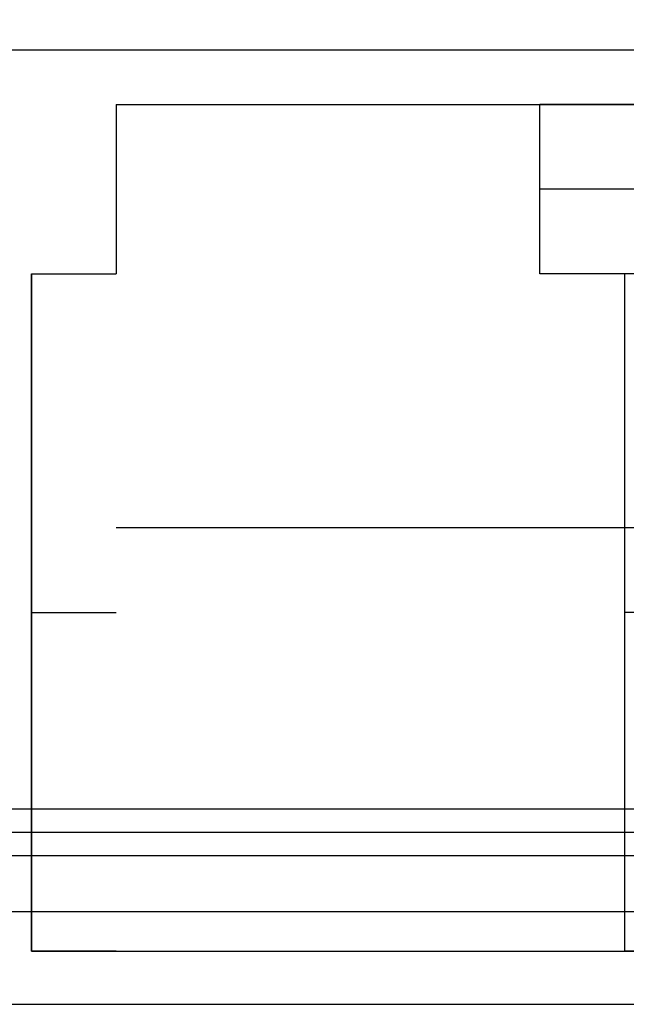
# Model space of a CAD drawing. Header units: millimetres. Extents: x -443 to 78, y -75 to 91.
# Tile 26 of 40: x -71.56 to -64.4, y 63.37 to 75. Entities that reach past the tile are written whole.
import ezdxf

# ---------------------------------------------------------------- set-up
doc = ezdxf.new("R2010")
doc.units = ezdxf.units.MM
doc.header["$MEASUREMENT"] = 0
doc.layers.add('Predefinito', color=5, linetype='Continuous')

msp = doc.modelspace()

# ---------------------------------------------------------------- linework, layer by layer
at = {"layer": 'Predefinito', "extrusion": (0, 1, 0)}
for points in [[(64.222, 0), (64.47, 0.003), (64.721, 0.011), (64.974, 0.025), (65.228, 0.045), (65.484, 0.071), (65.741, 0.104), (66, 0.142), (66.26, 0.187), (66.52, 0.238), (66.781, 0.296), (67.042, 0.361), (67.303, 0.432), (67.565, 0.511), (67.825, 0.596), (68.085, 0.688), (68.344, 0.786), (68.602, 0.892), (68.859, 1.005), (69.113, 1.125), (69.366, 1.251), (69.616, 1.385), (69.864, 1.525), (70.109, 1.672), (70.35, 1.826), (70.589, 1.986), (70.824, 2.153), (71.054, 2.326), (71.281, 2.505), (71.503, 2.69), (71.721, 2.881), (71.934, 3.078), (72.141, 3.28), (72.344, 3.488), (72.54, 3.701), (72.732, 3.918), (72.917, 4.141), (73.096, 4.367), (73.269, 4.598), (73.436, 4.833), (73.596, 5.071), (73.75, 5.313), (73.897, 5.558), (74.037, 5.806), (74.17, 6.056), (74.297, 6.308), (74.417, 6.563), (74.529, 6.819), (74.635, 7.077), (74.734, 7.336), (74.826, 7.596), (74.911, 7.857), (74.989, 8.118), (75.061, 8.38), (75.125, 8.641), (75.183, 8.902), (75.235, 9.162), (75.28, 9.422), (75.318, 9.68), (75.35, 9.938), (75.376, 10.194), (75.396, 10.448), (75.411, 10.701), (75.419, 10.951), (75.422, 11.2)], [(74.222, 11.2), (74.219, 10.978), (74.212, 10.754), (74.199, 10.529), (74.181, 10.301), (74.158, 10.073), (74.129, 9.843), (74.095, 9.612), (74.055, 9.38), (74.009, 9.148), (73.957, 8.915), (73.899, 8.682), (73.836, 8.448), (73.766, 8.215), (73.69, 7.983), (73.608, 7.75), (73.52, 7.519), (73.425, 7.289), (73.324, 7.06), (73.218, 6.833), (73.105, 6.607), (72.985, 6.384), (72.86, 6.162), (72.729, 5.944), (72.592, 5.728), (72.449, 5.515), (72.3, 5.305), (72.145, 5.099), (71.985, 4.897), (71.82, 4.699), (71.649, 4.504), (71.473, 4.314), (71.293, 4.129), (71.107, 3.948), (70.917, 3.773), (70.723, 3.602), (70.525, 3.436), (70.322, 3.276), (70.116, 3.122), (69.907, 2.973), (69.694, 2.83), (69.478, 2.693), (69.259, 2.562), (69.038, 2.436), (68.815, 2.317), (68.589, 2.204), (68.362, 2.097), (68.133, 1.997), (67.903, 1.902), (67.671, 1.814), (67.439, 1.732), (67.206, 1.656), (66.973, 1.586), (66.74, 1.522), (66.507, 1.465), (66.274, 1.413), (66.041, 1.367), (65.81, 1.327), (65.579, 1.292), (65.349, 1.264), (65.12, 1.24), (64.893, 1.223), (64.667, 1.21), (64.444, 1.202), (64.222, 1.2)], [(65.422, 5), (65.533, 5.001), (65.645, 5.005), (65.757, 5.011), (65.871, 5.02), (65.985, 5.032), (66.1, 5.046), (66.216, 5.063), (66.331, 5.083), (66.448, 5.106), (66.564, 5.132), (66.681, 5.161), (66.797, 5.193), (66.914, 5.228), (67.03, 5.266), (67.146, 5.307), (67.262, 5.351), (67.377, 5.398), (67.492, 5.449), (67.605, 5.502), (67.718, 5.559), (67.83, 5.618), (67.94, 5.681), (68.05, 5.746), (68.158, 5.815), (68.264, 5.887), (68.369, 5.961), (68.472, 6.038), (68.573, 6.118), (68.672, 6.201), (68.77, 6.286), (68.865, 6.374), (68.957, 6.464), (69.048, 6.557), (69.135, 6.652), (69.221, 6.749), (69.303, 6.849), (69.383, 6.95), (69.461, 7.053), (69.535, 7.158), (69.607, 7.264), (69.675, 7.372), (69.741, 7.481), (69.804, 7.592), (69.863, 7.704), (69.92, 7.816), (69.973, 7.93), (70.023, 8.044), (70.071, 8.16), (70.115, 8.275), (70.156, 8.391), (70.194, 8.508), (70.229, 8.624), (70.261, 8.741), (70.289, 8.857), (70.315, 8.974), (70.338, 9.09), (70.358, 9.206), (70.375, 9.322), (70.39, 9.436), (70.401, 9.551), (70.41, 9.664), (70.417, 9.777), (70.42, 9.889), (70.422, 10)], [(65.422, 5), (65.533, 5.001), (65.645, 5.005), (65.757, 5.011), (65.871, 5.02), (65.985, 5.032), (66.1, 5.046), (66.216, 5.063), (66.331, 5.083), (66.448, 5.106), (66.564, 5.132), (66.681, 5.161), (66.797, 5.193), (66.914, 5.228), (67.03, 5.266), (67.146, 5.307), (67.262, 5.351), (67.377, 5.398), (67.492, 5.449), (67.605, 5.502), (67.718, 5.559), (67.83, 5.618), (67.94, 5.681), (68.05, 5.746), (68.158, 5.815), (68.264, 5.887), (68.369, 5.961), (68.472, 6.038), (68.573, 6.118), (68.672, 6.201), (68.77, 6.286), (68.865, 6.374), (68.957, 6.464), (69.048, 6.557), (69.135, 6.652), (69.221, 6.749), (69.303, 6.849), (69.383, 6.95), (69.461, 7.053), (69.535, 7.158), (69.607, 7.264), (69.675, 7.372), (69.741, 7.481), (69.804, 7.592), (69.863, 7.704), (69.92, 7.816), (69.973, 7.93), (70.023, 8.044), (70.071, 8.16), (70.115, 8.275), (70.156, 8.391), (70.194, 8.508), (70.229, 8.624), (70.261, 8.741), (70.289, 8.857), (70.315, 8.974), (70.338, 9.09), (70.358, 9.206), (70.375, 9.322), (70.39, 9.436), (70.401, 9.551), (70.41, 9.664), (70.417, 9.777), (70.42, 9.889), (70.422, 10)], [(70.422, 10), (70.42, 9.889), (70.417, 9.777), (70.41, 9.664), (70.401, 9.551), (70.39, 9.436), (70.375, 9.322), (70.358, 9.206), (70.338, 9.09), (70.315, 8.974), (70.289, 8.857), (70.261, 8.741), (70.229, 8.624), (70.194, 8.508), (70.156, 8.391), (70.115, 8.275), (70.071, 8.16), (70.023, 8.044), (69.973, 7.93), (69.92, 7.816), (69.863, 7.704), (69.804, 7.592), (69.741, 7.481), (69.675, 7.372), (69.607, 7.264), (69.535, 7.158), (69.461, 7.053), (69.383, 6.95), (69.303, 6.849), (69.221, 6.749), (69.135, 6.652), (69.048, 6.557), (68.957, 6.464), (68.865, 6.374), (68.77, 6.286), (68.672, 6.201), (68.573, 6.118), (68.472, 6.038), (68.369, 5.961), (68.264, 5.887), (68.158, 5.815), (68.05, 5.746), (67.94, 5.681), (67.83, 5.618), (67.718, 5.559), (67.605, 5.502), (67.492, 5.449), (67.377, 5.398), (67.262, 5.351), (67.146, 5.307), (67.03, 5.266), (66.914, 5.228), (66.797, 5.193), (66.681, 5.161), (66.564, 5.132), (66.448, 5.106), (66.331, 5.083), (66.216, 5.063), (66.1, 5.046), (65.985, 5.032), (65.871, 5.02), (65.757, 5.011), (65.645, 5.005), (65.533, 5.001), (65.422, 5)], [(70.422, 10), (70.42, 9.889), (70.417, 9.777), (70.41, 9.664), (70.401, 9.551), (70.39, 9.436), (70.375, 9.322), (70.358, 9.206), (70.338, 9.09), (70.315, 8.974), (70.289, 8.857), (70.261, 8.741), (70.229, 8.624), (70.194, 8.508), (70.156, 8.391), (70.115, 8.275), (70.071, 8.16), (70.023, 8.044), (69.973, 7.93), (69.92, 7.816), (69.863, 7.704), (69.804, 7.592), (69.741, 7.481), (69.675, 7.372), (69.607, 7.264), (69.535, 7.158), (69.461, 7.053), (69.383, 6.95), (69.303, 6.849), (69.221, 6.749), (69.135, 6.652), (69.048, 6.557), (68.957, 6.464), (68.865, 6.374), (68.77, 6.286), (68.672, 6.201), (68.573, 6.118), (68.472, 6.038), (68.369, 5.961), (68.264, 5.887), (68.158, 5.815), (68.05, 5.746), (67.94, 5.681), (67.83, 5.618), (67.718, 5.559), (67.605, 5.502), (67.492, 5.449), (67.377, 5.398), (67.262, 5.351), (67.146, 5.307), (67.03, 5.266), (66.914, 5.228), (66.797, 5.193), (66.681, 5.161), (66.564, 5.132), (66.448, 5.106), (66.331, 5.083), (66.216, 5.063), (66.1, 5.046), (65.985, 5.032), (65.871, 5.02), (65.757, 5.011), (65.645, 5.005), (65.533, 5.001), (65.422, 5)], [(64.422, 3), (64.577, 3.002), (64.734, 3.007), (64.892, 3.016), (65.051, 3.028), (65.211, 3.045), (65.372, 3.065), (65.533, 3.089), (65.695, 3.117), (65.858, 3.149), (66.021, 3.185), (66.184, 3.226), (66.348, 3.27), (66.511, 3.319), (66.674, 3.372), (66.836, 3.43), (66.998, 3.491), (67.159, 3.558), (67.32, 3.628), (67.479, 3.703), (67.637, 3.782), (67.793, 3.865), (67.948, 3.953), (68.101, 4.045), (68.252, 4.141), (68.401, 4.241), (68.548, 4.345), (68.692, 4.454), (68.834, 4.566), (68.973, 4.681), (69.109, 4.801), (69.242, 4.924), (69.371, 5.05), (69.498, 5.18), (69.621, 5.313), (69.74, 5.449), (69.856, 5.588), (69.968, 5.73), (70.076, 5.874), (70.18, 6.021), (70.281, 6.17), (70.377, 6.321), (70.469, 6.474), (70.556, 6.629), (70.64, 6.785), (70.719, 6.943), (70.794, 7.102), (70.864, 7.262), (70.93, 7.423), (70.992, 7.585), (71.049, 7.748), (71.103, 7.911), (71.151, 8.074), (71.196, 8.237), (71.236, 8.4), (71.273, 8.564), (71.305, 8.726), (71.333, 8.889), (71.357, 9.05), (71.377, 9.211), (71.393, 9.371), (71.406, 9.53), (71.415, 9.688), (71.42, 9.845), (71.422, 10)], [(64.422, 3), (64.577, 3.002), (64.734, 3.007), (64.892, 3.016), (65.051, 3.028), (65.211, 3.045), (65.372, 3.065), (65.533, 3.089), (65.695, 3.117), (65.858, 3.149), (66.021, 3.185), (66.184, 3.226), (66.348, 3.27), (66.511, 3.319), (66.674, 3.372), (66.836, 3.43), (66.998, 3.491), (67.159, 3.558), (67.32, 3.628), (67.479, 3.703), (67.637, 3.782), (67.793, 3.865), (67.948, 3.953), (68.101, 4.045), (68.252, 4.141), (68.401, 4.241), (68.548, 4.345), (68.692, 4.454), (68.834, 4.566), (68.973, 4.681), (69.109, 4.801), (69.242, 4.924), (69.371, 5.05), (69.498, 5.18), (69.621, 5.313), (69.74, 5.449), (69.856, 5.588), (69.968, 5.73), (70.076, 5.874), (70.18, 6.021), (70.281, 6.17), (70.377, 6.321), (70.469, 6.474), (70.556, 6.629), (70.64, 6.785), (70.719, 6.943), (70.794, 7.102), (70.864, 7.262), (70.93, 7.423), (70.992, 7.585), (71.049, 7.748), (71.103, 7.911), (71.151, 8.074), (71.196, 8.237), (71.236, 8.4), (71.273, 8.564), (71.305, 8.726), (71.333, 8.889), (71.357, 9.05), (71.377, 9.211), (71.393, 9.371), (71.406, 9.53), (71.415, 9.688), (71.42, 9.845), (71.422, 10)], [(70.422, 10), (70.42, 9.889), (70.417, 9.777), (70.41, 9.664), (70.401, 9.551), (70.39, 9.436), (70.375, 9.322), (70.358, 9.206), (70.338, 9.09), (70.315, 8.974), (70.289, 8.857), (70.261, 8.741), (70.229, 8.624), (70.194, 8.508), (70.156, 8.391), (70.115, 8.275), (70.071, 8.16), (70.023, 8.044), (69.973, 7.93), (69.92, 7.816), (69.863, 7.704), (69.804, 7.592), (69.741, 7.481), (69.675, 7.372), (69.607, 7.264), (69.535, 7.158), (69.461, 7.053), (69.383, 6.95), (69.303, 6.849), (69.221, 6.749), (69.135, 6.652), (69.048, 6.557), (68.957, 6.464), (68.865, 6.374), (68.77, 6.286), (68.672, 6.201), (68.573, 6.118), (68.472, 6.038), (68.369, 5.961), (68.264, 5.887), (68.158, 5.815), (68.05, 5.746), (67.94, 5.681), (67.83, 5.618), (67.718, 5.559), (67.605, 5.502), (67.492, 5.449), (67.377, 5.398), (67.262, 5.351), (67.146, 5.307), (67.03, 5.266), (66.914, 5.228), (66.797, 5.193), (66.681, 5.161), (66.564, 5.132), (66.448, 5.106), (66.331, 5.083), (66.216, 5.063), (66.1, 5.046), (65.985, 5.032), (65.871, 5.02), (65.757, 5.011), (65.645, 5.005), (65.533, 5.001), (65.422, 5)], [(70.422, 10), (70.42, 9.889), (70.417, 9.777), (70.41, 9.664), (70.401, 9.551), (70.39, 9.436), (70.375, 9.322), (70.358, 9.206), (70.338, 9.09), (70.315, 8.974), (70.289, 8.857), (70.261, 8.741), (70.229, 8.624), (70.194, 8.508), (70.156, 8.391), (70.115, 8.275), (70.071, 8.16), (70.023, 8.044), (69.973, 7.93), (69.92, 7.816), (69.863, 7.704), (69.804, 7.592), (69.741, 7.481), (69.675, 7.372), (69.607, 7.264), (69.535, 7.158), (69.461, 7.053), (69.383, 6.95), (69.303, 6.849), (69.221, 6.749), (69.135, 6.652), (69.048, 6.557), (68.957, 6.464), (68.865, 6.374), (68.77, 6.286), (68.672, 6.201), (68.573, 6.118), (68.472, 6.038), (68.369, 5.961), (68.264, 5.887), (68.158, 5.815), (68.05, 5.746), (67.94, 5.681), (67.83, 5.618), (67.718, 5.559), (67.605, 5.502), (67.492, 5.449), (67.377, 5.398), (67.262, 5.351), (67.146, 5.307), (67.03, 5.266), (66.914, 5.228), (66.797, 5.193), (66.681, 5.161), (66.564, 5.132), (66.448, 5.106), (66.331, 5.083), (66.216, 5.063), (66.1, 5.046), (65.985, 5.032), (65.871, 5.02), (65.757, 5.011), (65.645, 5.005), (65.533, 5.001), (65.422, 5)], [(64.422, 3), (64.577, 3.002), (64.734, 3.007), (64.892, 3.016), (65.051, 3.028), (65.211, 3.045), (65.372, 3.065), (65.533, 3.089), (65.695, 3.117), (65.858, 3.149), (66.021, 3.185), (66.184, 3.226), (66.348, 3.27), (66.511, 3.319), (66.674, 3.372), (66.836, 3.43), (66.998, 3.491), (67.159, 3.558), (67.32, 3.628), (67.479, 3.703), (67.637, 3.782), (67.793, 3.865), (67.948, 3.953), (68.101, 4.045), (68.252, 4.141), (68.401, 4.241), (68.548, 4.345), (68.692, 4.454), (68.834, 4.566), (68.973, 4.681), (69.109, 4.801), (69.242, 4.924), (69.371, 5.05), (69.498, 5.18), (69.621, 5.313), (69.74, 5.449), (69.856, 5.588), (69.968, 5.73), (70.076, 5.874), (70.18, 6.021), (70.281, 6.17), (70.377, 6.321), (70.469, 6.474), (70.556, 6.629), (70.64, 6.785), (70.719, 6.943), (70.794, 7.102), (70.864, 7.262), (70.93, 7.423), (70.992, 7.585), (71.049, 7.748), (71.103, 7.911), (71.151, 8.074), (71.196, 8.237), (71.236, 8.4), (71.273, 8.564), (71.305, 8.726), (71.333, 8.889), (71.357, 9.05), (71.377, 9.211), (71.393, 9.371), (71.406, 9.53), (71.415, 9.688), (71.42, 9.845), (71.422, 10)], [(64.422, 3), (64.577, 3.002), (64.734, 3.007), (64.892, 3.016), (65.051, 3.028), (65.211, 3.045), (65.372, 3.065), (65.533, 3.089), (65.695, 3.117), (65.858, 3.149), (66.021, 3.185), (66.184, 3.226), (66.348, 3.27), (66.511, 3.319), (66.674, 3.372), (66.836, 3.43), (66.998, 3.491), (67.159, 3.558), (67.32, 3.628), (67.479, 3.703), (67.637, 3.782), (67.793, 3.865), (67.948, 3.953), (68.101, 4.045), (68.252, 4.141), (68.401, 4.241), (68.548, 4.345), (68.692, 4.454), (68.834, 4.566), (68.973, 4.681), (69.109, 4.801), (69.242, 4.924), (69.371, 5.05), (69.498, 5.18), (69.621, 5.313), (69.74, 5.449), (69.856, 5.588), (69.968, 5.73), (70.076, 5.874), (70.18, 6.021), (70.281, 6.17), (70.377, 6.321), (70.469, 6.474), (70.556, 6.629), (70.64, 6.785), (70.719, 6.943), (70.794, 7.102), (70.864, 7.262), (70.93, 7.423), (70.992, 7.585), (71.049, 7.748), (71.103, 7.911), (71.151, 8.074), (71.196, 8.237), (71.236, 8.4), (71.273, 8.564), (71.305, 8.726), (71.333, 8.889), (71.357, 9.05), (71.377, 9.211), (71.393, 9.371), (71.406, 9.53), (71.415, 9.688), (71.42, 9.845), (71.422, 10)], [(64.422, 3), (64.577, 3.002), (64.734, 3.007), (64.892, 3.016), (65.051, 3.028), (65.211, 3.045), (65.372, 3.065), (65.533, 3.089), (65.695, 3.117), (65.858, 3.149), (66.021, 3.185), (66.184, 3.226), (66.348, 3.27), (66.511, 3.319), (66.674, 3.372), (66.836, 3.43), (66.998, 3.491), (67.159, 3.558), (67.32, 3.628), (67.479, 3.703), (67.637, 3.782), (67.793, 3.865), (67.948, 3.953), (68.101, 4.045), (68.252, 4.141), (68.401, 4.241), (68.548, 4.345), (68.692, 4.454), (68.834, 4.566), (68.973, 4.681), (69.109, 4.801), (69.242, 4.924), (69.371, 5.05), (69.498, 5.18), (69.621, 5.313), (69.74, 5.449), (69.856, 5.588), (69.968, 5.73), (70.076, 5.874), (70.18, 6.021), (70.281, 6.17), (70.377, 6.321), (70.469, 6.474), (70.556, 6.629), (70.64, 6.785), (70.719, 6.943), (70.794, 7.102), (70.864, 7.262), (70.93, 7.423), (70.992, 7.585), (71.049, 7.748), (71.103, 7.911), (71.151, 8.074), (71.196, 8.237), (71.236, 8.4), (71.273, 8.564), (71.305, 8.726), (71.333, 8.889), (71.357, 9.05), (71.377, 9.211), (71.393, 9.371), (71.406, 9.53), (71.415, 9.688), (71.42, 9.845), (71.422, 10)], [(64.422, 3), (64.577, 3.002), (64.734, 3.007), (64.892, 3.016), (65.051, 3.028), (65.211, 3.045), (65.372, 3.065), (65.533, 3.089), (65.695, 3.117), (65.858, 3.149), (66.021, 3.185), (66.184, 3.226), (66.348, 3.27), (66.511, 3.319), (66.674, 3.372), (66.836, 3.43), (66.998, 3.491), (67.159, 3.558), (67.32, 3.628), (67.479, 3.703), (67.637, 3.782), (67.793, 3.865), (67.948, 3.953), (68.101, 4.045), (68.252, 4.141), (68.401, 4.241), (68.548, 4.345), (68.692, 4.454), (68.834, 4.566), (68.973, 4.681), (69.109, 4.801), (69.242, 4.924), (69.371, 5.05), (69.498, 5.18), (69.621, 5.313), (69.74, 5.449), (69.856, 5.588), (69.968, 5.73), (70.076, 5.874), (70.18, 6.021), (70.281, 6.17), (70.377, 6.321), (70.469, 6.474), (70.556, 6.629), (70.64, 6.785), (70.719, 6.943), (70.794, 7.102), (70.864, 7.262), (70.93, 7.423), (70.992, 7.585), (71.049, 7.748), (71.103, 7.911), (71.151, 8.074), (71.196, 8.237), (71.236, 8.4), (71.273, 8.564), (71.305, 8.726), (71.333, 8.889), (71.357, 9.05), (71.377, 9.211), (71.393, 9.371), (71.406, 9.53), (71.415, 9.688), (71.42, 9.845), (71.422, 10)]]:
    msp.add_lwpolyline(points, dxfattribs=at)
at = {"layer": 'Predefinito'}
for points in [[(74.578, 74.64), (-75.422, 74.64)], [(-70.422, 74), (69.578, 74)], [(-70.422, 74), (-70.422, 72)], [(-70.422, 74), (69.578, 74)], [(-70.422, 74), (-70.422, 72)], [(-70.422, 74), (69.578, 74)], [(-70.422, 74), (-70.422, 72)], [(-70.422, 74), (69.578, 74)], [(-70.422, 74), (-70.422, 72)], [(64.578, 74), (-65.422, 74)], [(-65.422, 72), (-65.422, 74)], [(64.578, 74), (-65.422, 74)], [(-65.422, 72), (-65.422, 74)], [(64.578, 73), (-65.422, 73)], [(64.578, 73), (-65.422, 73)], [(-71.422, 72), (-70.422, 72)], [(-71.422, 64), (-71.422, 72)], [(-71.422, 72), (-70.422, 72)], [(-71.422, 72), (-71.422, 64)], [(-71.422, 72), (-70.422, 72)], [(-71.422, 64), (-71.422, 72)], [(-71.422, 72), (-70.422, 72)], [(-71.422, 72), (-71.422, 64)], [(64.578, 72), (-65.422, 72)], [(64.578, 72), (-65.422, 72)], [(63.578, 72), (-64.422, 72)], [(-64.422, 72), (-64.422, 64)], [(63.578, 72), (-64.422, 72)], [(-64.422, 72), (-64.422, 64)], [(69.578, 69), (-70.422, 69)], [(69.578, 69), (-70.422, 69)], [(-71.422, 68), (-70.422, 68)], [(-71.422, 68), (-70.422, 68)], [(63.578, 68), (-64.422, 68)], [(63.578, 68), (-64.422, 68)], [(74.578, 65.678), (-75.422, 65.678)], [(-75.422, 65.405), (74.578, 65.405)], [(-75.422, 65.131), (74.578, 65.131)], [(-75.422, 64.467), (74.578, 64.467)], [(-70.422, 64), (-71.422, 64)], [(-71.422, 64), (70.578, 64)], [(-70.422, 64), (-71.422, 64)], [(-71.422, 64), (70.578, 64)], [(-70.422, 64), (69.578, 64)], [(-70.422, 64), (69.578, 64)], [(63.578, 64), (-64.422, 64)], [(63.578, 64), (-64.422, 64)], [(-75.422, 63.372), (74.578, 63.372)]]:
    msp.add_lwpolyline(points, dxfattribs=at)
at = {"layer": 'Predefinito', "extrusion": (1, 0, 0)}
for points in [[(74, 10), (74, 34)], [(74, 34), (73.999, 34.111), (73.995, 34.223), (73.989, 34.336), (73.98, 34.449), (73.968, 34.564), (73.954, 34.678), (73.937, 34.794), (73.917, 34.91), (73.894, 35.026), (73.868, 35.143), (73.839, 35.259), (73.807, 35.376), (73.772, 35.492), (73.734, 35.609), (73.693, 35.725), (73.649, 35.84), (73.602, 35.956), (73.551, 36.07), (73.498, 36.184), (73.441, 36.296), (73.382, 36.408), (73.319, 36.519), (73.254, 36.628), (73.185, 36.736), (73.113, 36.842), (73.039, 36.947), (72.962, 37.05), (72.882, 37.151), (72.799, 37.251), (72.714, 37.348), (72.626, 37.443), (72.536, 37.536), (72.443, 37.626), (72.348, 37.714), (72.251, 37.799), (72.151, 37.882), (72.05, 37.962), (71.947, 38.039), (71.842, 38.113), (71.736, 38.185), (71.628, 38.254), (71.519, 38.319), (71.408, 38.382), (71.296, 38.441), (71.184, 38.498), (71.07, 38.551), (70.956, 38.602), (70.84, 38.649), (70.725, 38.693), (70.609, 38.734), (70.492, 38.772), (70.376, 38.807), (70.259, 38.839), (70.143, 38.868), (70.026, 38.894), (69.91, 38.917), (69.794, 38.937), (69.678, 38.954), (69.564, 38.968), (69.449, 38.98), (69.336, 38.989), (69.223, 38.995), (69.111, 38.999), (69, 39), (68.889, 38.999), (68.777, 38.995), (68.664, 38.989), (68.551, 38.98), (68.436, 38.968), (68.322, 38.954), (68.206, 38.937), (68.09, 38.917), (67.974, 38.894), (67.857, 38.868), (67.741, 38.839), (67.624, 38.807), (67.508, 38.772), (67.391, 38.734), (67.275, 38.693), (67.16, 38.649), (67.044, 38.602), (66.93, 38.551), (66.816, 38.498), (66.704, 38.441), (66.592, 38.382), (66.481, 38.319), (66.372, 38.254), (66.264, 38.185), (66.158, 38.113), (66.053, 38.039), (65.95, 37.962), (65.849, 37.882), (65.749, 37.799), (65.652, 37.714), (65.557, 37.626), (65.464, 37.536), (65.374, 37.443), (65.286, 37.348), (65.201, 37.251), (65.118, 37.151), (65.038, 37.05), (64.961, 36.947), (64.887, 36.842), (64.815, 36.736), (64.746, 36.628), (64.681, 36.519), (64.618, 36.408), (64.559, 36.296), (64.502, 36.184), (64.449, 36.07), (64.398, 35.956), (64.351, 35.84), (64.307, 35.725), (64.266, 35.609), (64.228, 35.492), (64.193, 35.376), (64.161, 35.259), (64.132, 35.143), (64.106, 35.026), (64.083, 34.91), (64.063, 34.794), (64.046, 34.678), (64.032, 34.564), (64.02, 34.449), (64.011, 34.336), (64.005, 34.223), (64.001, 34.111), (64, 34)], [(74, 10), (74, 34)], [(74, 34), (73.999, 34.111), (73.995, 34.223), (73.989, 34.336), (73.98, 34.449), (73.968, 34.564), (73.954, 34.678), (73.937, 34.794), (73.917, 34.91), (73.894, 35.026), (73.868, 35.143), (73.839, 35.259), (73.807, 35.376), (73.772, 35.492), (73.734, 35.609), (73.693, 35.725), (73.649, 35.84), (73.602, 35.956), (73.551, 36.07), (73.498, 36.184), (73.441, 36.296), (73.382, 36.408), (73.319, 36.519), (73.254, 36.628), (73.185, 36.736), (73.113, 36.842), (73.039, 36.947), (72.962, 37.05), (72.882, 37.151), (72.799, 37.251), (72.714, 37.348), (72.626, 37.443), (72.536, 37.536), (72.443, 37.626), (72.348, 37.714), (72.251, 37.799), (72.151, 37.882), (72.05, 37.962), (71.947, 38.039), (71.842, 38.113), (71.736, 38.185), (71.628, 38.254), (71.519, 38.319), (71.408, 38.382), (71.296, 38.441), (71.184, 38.498), (71.07, 38.551), (70.956, 38.602), (70.84, 38.649), (70.725, 38.693), (70.609, 38.734), (70.492, 38.772), (70.376, 38.807), (70.259, 38.839), (70.143, 38.868), (70.026, 38.894), (69.91, 38.917), (69.794, 38.937), (69.678, 38.954), (69.564, 38.968), (69.449, 38.98), (69.336, 38.989), (69.223, 38.995), (69.111, 38.999), (69, 39), (68.889, 38.999), (68.777, 38.995), (68.664, 38.989), (68.551, 38.98), (68.436, 38.968), (68.322, 38.954), (68.206, 38.937), (68.09, 38.917), (67.974, 38.894), (67.857, 38.868), (67.741, 38.839), (67.624, 38.807), (67.508, 38.772), (67.391, 38.734), (67.275, 38.693), (67.16, 38.649), (67.044, 38.602), (66.93, 38.551), (66.816, 38.498), (66.704, 38.441), (66.592, 38.382), (66.481, 38.319), (66.372, 38.254), (66.264, 38.185), (66.158, 38.113), (66.053, 38.039), (65.95, 37.962), (65.849, 37.882), (65.749, 37.799), (65.652, 37.714), (65.557, 37.626), (65.464, 37.536), (65.374, 37.443), (65.286, 37.348), (65.201, 37.251), (65.118, 37.151), (65.038, 37.05), (64.961, 36.947), (64.887, 36.842), (64.815, 36.736), (64.746, 36.628), (64.681, 36.519), (64.618, 36.408), (64.559, 36.296), (64.502, 36.184), (64.449, 36.07), (64.398, 35.956), (64.351, 35.84), (64.307, 35.725), (64.266, 35.609), (64.228, 35.492), (64.193, 35.376), (64.161, 35.259), (64.132, 35.143), (64.106, 35.026), (64.083, 34.91), (64.063, 34.794), (64.046, 34.678), (64.032, 34.564), (64.02, 34.449), (64.011, 34.336), (64.005, 34.223), (64.001, 34.111), (64, 34)], [(72, 10), (72, 34)], [(64, 34), (64.001, 34.089), (64.004, 34.178), (64.009, 34.269), (64.016, 34.359), (64.025, 34.451), (64.037, 34.543), (64.051, 34.635), (64.067, 34.728), (64.085, 34.821), (64.106, 34.914), (64.129, 35.007), (64.154, 35.101), (64.182, 35.194), (64.213, 35.287), (64.246, 35.38), (64.281, 35.472), (64.319, 35.564), (64.359, 35.656), (64.402, 35.747), (64.447, 35.837), (64.495, 35.927), (64.545, 36.015), (64.597, 36.102), (64.652, 36.189), (64.709, 36.274), (64.769, 36.358), (64.831, 36.44), (64.895, 36.521), (64.961, 36.601), (65.029, 36.678), (65.099, 36.754), (65.172, 36.828), (65.246, 36.901), (65.322, 36.971), (65.399, 37.039), (65.479, 37.105), (65.56, 37.169), (65.642, 37.231), (65.726, 37.291), (65.811, 37.348), (65.898, 37.403), (65.985, 37.455), (66.073, 37.505), (66.163, 37.553), (66.253, 37.598), (66.344, 37.641), (66.436, 37.681), (66.528, 37.719), (66.62, 37.754), (66.713, 37.787), (66.806, 37.818), (66.899, 37.846), (66.993, 37.871), (67.086, 37.894), (67.179, 37.915), (67.272, 37.933), (67.365, 37.949), (67.457, 37.963), (67.549, 37.975), (67.641, 37.984), (67.731, 37.991), (67.822, 37.996), (67.911, 37.999), (68, 38), (68.089, 37.999), (68.178, 37.996), (68.269, 37.991), (68.359, 37.984), (68.451, 37.975), (68.543, 37.963), (68.635, 37.949), (68.728, 37.933), (68.821, 37.915), (68.914, 37.894), (69.007, 37.871), (69.101, 37.846), (69.194, 37.818), (69.287, 37.787), (69.38, 37.754), (69.472, 37.719), (69.564, 37.681), (69.656, 37.641), (69.747, 37.598), (69.837, 37.553), (69.927, 37.505), (70.015, 37.455), (70.102, 37.403), (70.189, 37.348), (70.274, 37.291), (70.358, 37.231), (70.44, 37.169), (70.521, 37.105), (70.601, 37.039), (70.678, 36.971), (70.754, 36.901), (70.828, 36.828), (70.901, 36.754), (70.971, 36.678), (71.039, 36.601), (71.105, 36.521), (71.169, 36.44), (71.231, 36.358), (71.291, 36.274), (71.348, 36.189), (71.403, 36.102), (71.455, 36.015), (71.505, 35.927), (71.553, 35.837), (71.598, 35.747), (71.641, 35.656), (71.681, 35.564), (71.719, 35.472), (71.754, 35.38), (71.787, 35.287), (71.818, 35.194), (71.846, 35.101), (71.871, 35.007), (71.894, 34.914), (71.915, 34.821), (71.933, 34.728), (71.949, 34.635), (71.963, 34.543), (71.975, 34.451), (71.984, 34.359), (71.991, 34.269), (71.996, 34.178), (71.999, 34.089), (72, 34)], [(72, 10), (72, 34)], [(64, 34), (64.001, 34.089), (64.004, 34.178), (64.009, 34.269), (64.016, 34.359), (64.025, 34.451), (64.037, 34.543), (64.051, 34.635), (64.067, 34.728), (64.085, 34.821), (64.106, 34.914), (64.129, 35.007), (64.154, 35.101), (64.182, 35.194), (64.213, 35.287), (64.246, 35.38), (64.281, 35.472), (64.319, 35.564), (64.359, 35.656), (64.402, 35.747), (64.447, 35.837), (64.495, 35.927), (64.545, 36.015), (64.597, 36.102), (64.652, 36.189), (64.709, 36.274), (64.769, 36.358), (64.831, 36.44), (64.895, 36.521), (64.961, 36.601), (65.029, 36.678), (65.099, 36.754), (65.172, 36.828), (65.246, 36.901), (65.322, 36.971), (65.399, 37.039), (65.479, 37.105), (65.56, 37.169), (65.642, 37.231), (65.726, 37.291), (65.811, 37.348), (65.898, 37.403), (65.985, 37.455), (66.073, 37.505), (66.163, 37.553), (66.253, 37.598), (66.344, 37.641), (66.436, 37.681), (66.528, 37.719), (66.62, 37.754), (66.713, 37.787), (66.806, 37.818), (66.899, 37.846), (66.993, 37.871), (67.086, 37.894), (67.179, 37.915), (67.272, 37.933), (67.365, 37.949), (67.457, 37.963), (67.549, 37.975), (67.641, 37.984), (67.731, 37.991), (67.822, 37.996), (67.911, 37.999), (68, 38), (68.089, 37.999), (68.178, 37.996), (68.269, 37.991), (68.359, 37.984), (68.451, 37.975), (68.543, 37.963), (68.635, 37.949), (68.728, 37.933), (68.821, 37.915), (68.914, 37.894), (69.007, 37.871), (69.101, 37.846), (69.194, 37.818), (69.287, 37.787), (69.38, 37.754), (69.472, 37.719), (69.564, 37.681), (69.656, 37.641), (69.747, 37.598), (69.837, 37.553), (69.927, 37.505), (70.015, 37.455), (70.102, 37.403), (70.189, 37.348), (70.274, 37.291), (70.358, 37.231), (70.44, 37.169), (70.521, 37.105), (70.601, 37.039), (70.678, 36.971), (70.754, 36.901), (70.828, 36.828), (70.901, 36.754), (70.971, 36.678), (71.039, 36.601), (71.105, 36.521), (71.169, 36.44), (71.231, 36.358), (71.291, 36.274), (71.348, 36.189), (71.403, 36.102), (71.455, 36.015), (71.505, 35.927), (71.553, 35.837), (71.598, 35.747), (71.641, 35.656), (71.681, 35.564), (71.719, 35.472), (71.754, 35.38), (71.787, 35.287), (71.818, 35.194), (71.846, 35.101), (71.871, 35.007), (71.894, 34.914), (71.915, 34.821), (71.933, 34.728), (71.949, 34.635), (71.963, 34.543), (71.975, 34.451), (71.984, 34.359), (71.991, 34.269), (71.996, 34.178), (71.999, 34.089), (72, 34)], [(72, 34), (71.999, 34.089), (71.996, 34.178), (71.991, 34.269), (71.984, 34.359), (71.975, 34.451), (71.963, 34.543), (71.949, 34.635), (71.933, 34.728), (71.915, 34.821), (71.894, 34.914), (71.871, 35.007), (71.846, 35.101), (71.818, 35.194), (71.787, 35.287), (71.754, 35.38), (71.719, 35.472), (71.681, 35.564), (71.641, 35.656), (71.598, 35.747), (71.553, 35.837), (71.505, 35.927), (71.455, 36.015), (71.403, 36.102), (71.348, 36.189), (71.291, 36.274), (71.231, 36.358), (71.169, 36.44), (71.105, 36.521), (71.039, 36.601), (70.971, 36.678), (70.901, 36.754), (70.828, 36.828), (70.754, 36.901), (70.678, 36.971), (70.601, 37.039), (70.521, 37.105), (70.44, 37.169), (70.358, 37.231), (70.274, 37.291), (70.189, 37.348), (70.102, 37.403), (70.015, 37.455), (69.927, 37.505), (69.837, 37.553), (69.747, 37.598), (69.656, 37.641), (69.564, 37.681), (69.472, 37.719), (69.38, 37.754), (69.287, 37.787), (69.194, 37.818), (69.101, 37.846), (69.007, 37.871), (68.914, 37.894), (68.821, 37.915), (68.728, 37.933), (68.635, 37.949), (68.543, 37.963), (68.451, 37.975), (68.359, 37.984), (68.269, 37.991), (68.178, 37.996), (68.089, 37.999), (68, 38), (67.911, 37.999), (67.822, 37.996), (67.731, 37.991), (67.641, 37.984), (67.549, 37.975), (67.457, 37.963), (67.365, 37.949), (67.272, 37.933), (67.179, 37.915), (67.086, 37.894), (66.993, 37.871), (66.899, 37.846), (66.806, 37.818), (66.713, 37.787), (66.62, 37.754), (66.528, 37.719), (66.436, 37.681), (66.344, 37.641), (66.253, 37.598), (66.163, 37.553), (66.073, 37.505), (65.985, 37.455), (65.898, 37.403), (65.811, 37.348), (65.726, 37.291), (65.642, 37.231), (65.56, 37.169), (65.479, 37.105), (65.399, 37.039), (65.322, 36.971), (65.246, 36.901), (65.172, 36.828), (65.099, 36.754), (65.029, 36.678), (64.961, 36.601), (64.895, 36.521), (64.831, 36.44), (64.769, 36.358), (64.709, 36.274), (64.652, 36.189), (64.597, 36.102), (64.545, 36.015), (64.495, 35.927), (64.447, 35.837), (64.402, 35.747), (64.359, 35.656), (64.319, 35.564), (64.281, 35.472), (64.246, 35.38), (64.213, 35.287), (64.182, 35.194), (64.154, 35.101), (64.129, 35.007), (64.106, 34.914), (64.085, 34.821), (64.067, 34.728), (64.051, 34.635), (64.037, 34.543), (64.025, 34.451), (64.016, 34.359), (64.009, 34.269), (64.004, 34.178), (64.001, 34.089), (64, 34)], [(72, 34), (71.999, 34.089), (71.996, 34.178), (71.991, 34.269), (71.984, 34.359), (71.975, 34.451), (71.963, 34.543), (71.949, 34.635), (71.933, 34.728), (71.915, 34.821), (71.894, 34.914), (71.871, 35.007), (71.846, 35.101), (71.818, 35.194), (71.787, 35.287), (71.754, 35.38), (71.719, 35.472), (71.681, 35.564), (71.641, 35.656), (71.598, 35.747), (71.553, 35.837), (71.505, 35.927), (71.455, 36.015), (71.403, 36.102), (71.348, 36.189), (71.291, 36.274), (71.231, 36.358), (71.169, 36.44), (71.105, 36.521), (71.039, 36.601), (70.971, 36.678), (70.901, 36.754), (70.828, 36.828), (70.754, 36.901), (70.678, 36.971), (70.601, 37.039), (70.521, 37.105), (70.44, 37.169), (70.358, 37.231), (70.274, 37.291), (70.189, 37.348), (70.102, 37.403), (70.015, 37.455), (69.927, 37.505), (69.837, 37.553), (69.747, 37.598), (69.656, 37.641), (69.564, 37.681), (69.472, 37.719), (69.38, 37.754), (69.287, 37.787), (69.194, 37.818), (69.101, 37.846), (69.007, 37.871), (68.914, 37.894), (68.821, 37.915), (68.728, 37.933), (68.635, 37.949), (68.543, 37.963), (68.451, 37.975), (68.359, 37.984), (68.269, 37.991), (68.178, 37.996), (68.089, 37.999), (68, 38), (67.911, 37.999), (67.822, 37.996), (67.731, 37.991), (67.641, 37.984), (67.549, 37.975), (67.457, 37.963), (67.365, 37.949), (67.272, 37.933), (67.179, 37.915), (67.086, 37.894), (66.993, 37.871), (66.899, 37.846), (66.806, 37.818), (66.713, 37.787), (66.62, 37.754), (66.528, 37.719), (66.436, 37.681), (66.344, 37.641), (66.253, 37.598), (66.163, 37.553), (66.073, 37.505), (65.985, 37.455), (65.898, 37.403), (65.811, 37.348), (65.726, 37.291), (65.642, 37.231), (65.56, 37.169), (65.479, 37.105), (65.399, 37.039), (65.322, 36.971), (65.246, 36.901), (65.172, 36.828), (65.099, 36.754), (65.029, 36.678), (64.961, 36.601), (64.895, 36.521), (64.831, 36.44), (64.769, 36.358), (64.709, 36.274), (64.652, 36.189), (64.597, 36.102), (64.545, 36.015), (64.495, 35.927), (64.447, 35.837), (64.402, 35.747), (64.359, 35.656), (64.319, 35.564), (64.281, 35.472), (64.246, 35.38), (64.213, 35.287), (64.182, 35.194), (64.154, 35.101), (64.129, 35.007), (64.106, 34.914), (64.085, 34.821), (64.067, 34.728), (64.051, 34.635), (64.037, 34.543), (64.025, 34.451), (64.016, 34.359), (64.009, 34.269), (64.004, 34.178), (64.001, 34.089), (64, 34)], [(72, 34), (72, 10)], [(64, 34), (64.001, 34.089), (64.004, 34.178), (64.009, 34.269), (64.016, 34.359), (64.025, 34.451), (64.037, 34.543), (64.051, 34.635), (64.067, 34.728), (64.085, 34.821), (64.106, 34.914), (64.129, 35.007), (64.154, 35.101), (64.182, 35.194), (64.213, 35.287), (64.246, 35.38), (64.281, 35.472), (64.319, 35.564), (64.359, 35.656), (64.402, 35.747), (64.447, 35.837), (64.495, 35.927), (64.545, 36.015), (64.597, 36.102), (64.652, 36.189), (64.709, 36.274), (64.769, 36.358), (64.831, 36.44), (64.895, 36.521), (64.961, 36.601), (65.029, 36.678), (65.099, 36.754), (65.172, 36.828), (65.246, 36.901), (65.322, 36.971), (65.399, 37.039), (65.479, 37.105), (65.56, 37.169), (65.642, 37.231), (65.726, 37.291), (65.811, 37.348), (65.898, 37.403), (65.985, 37.455), (66.073, 37.505), (66.163, 37.553), (66.253, 37.598), (66.344, 37.641), (66.436, 37.681), (66.528, 37.719), (66.62, 37.754), (66.713, 37.787), (66.806, 37.818), (66.899, 37.846), (66.993, 37.871), (67.086, 37.894), (67.179, 37.915), (67.272, 37.933), (67.365, 37.949), (67.457, 37.963), (67.549, 37.975), (67.641, 37.984), (67.731, 37.991), (67.822, 37.996), (67.911, 37.999), (68, 38), (68.089, 37.999), (68.178, 37.996), (68.269, 37.991), (68.359, 37.984), (68.451, 37.975), (68.543, 37.963), (68.635, 37.949), (68.728, 37.933), (68.821, 37.915), (68.914, 37.894), (69.007, 37.871), (69.101, 37.846), (69.194, 37.818), (69.287, 37.787), (69.38, 37.754), (69.472, 37.719), (69.564, 37.681), (69.656, 37.641), (69.747, 37.598), (69.837, 37.553), (69.927, 37.505), (70.015, 37.455), (70.102, 37.403), (70.189, 37.348), (70.274, 37.291), (70.358, 37.231), (70.44, 37.169), (70.521, 37.105), (70.601, 37.039), (70.678, 36.971), (70.754, 36.901), (70.828, 36.828), (70.901, 36.754), (70.971, 36.678), (71.039, 36.601), (71.105, 36.521), (71.169, 36.44), (71.231, 36.358), (71.291, 36.274), (71.348, 36.189), (71.403, 36.102), (71.455, 36.015), (71.505, 35.927), (71.553, 35.837), (71.598, 35.747), (71.641, 35.656), (71.681, 35.564), (71.719, 35.472), (71.754, 35.38), (71.787, 35.287), (71.818, 35.194), (71.846, 35.101), (71.871, 35.007), (71.894, 34.914), (71.915, 34.821), (71.933, 34.728), (71.949, 34.635), (71.963, 34.543), (71.975, 34.451), (71.984, 34.359), (71.991, 34.269), (71.996, 34.178), (71.999, 34.089), (72, 34)], [(72, 34), (72, 10)], [(64, 34), (64.001, 34.089), (64.004, 34.178), (64.009, 34.269), (64.016, 34.359), (64.025, 34.451), (64.037, 34.543), (64.051, 34.635), (64.067, 34.728), (64.085, 34.821), (64.106, 34.914), (64.129, 35.007), (64.154, 35.101), (64.182, 35.194), (64.213, 35.287), (64.246, 35.38), (64.281, 35.472), (64.319, 35.564), (64.359, 35.656), (64.402, 35.747), (64.447, 35.837), (64.495, 35.927), (64.545, 36.015), (64.597, 36.102), (64.652, 36.189), (64.709, 36.274), (64.769, 36.358), (64.831, 36.44), (64.895, 36.521), (64.961, 36.601), (65.029, 36.678), (65.099, 36.754), (65.172, 36.828), (65.246, 36.901), (65.322, 36.971), (65.399, 37.039), (65.479, 37.105), (65.56, 37.169), (65.642, 37.231), (65.726, 37.291), (65.811, 37.348), (65.898, 37.403), (65.985, 37.455), (66.073, 37.505), (66.163, 37.553), (66.253, 37.598), (66.344, 37.641), (66.436, 37.681), (66.528, 37.719), (66.62, 37.754), (66.713, 37.787), (66.806, 37.818), (66.899, 37.846), (66.993, 37.871), (67.086, 37.894), (67.179, 37.915), (67.272, 37.933), (67.365, 37.949), (67.457, 37.963), (67.549, 37.975), (67.641, 37.984), (67.731, 37.991), (67.822, 37.996), (67.911, 37.999), (68, 38), (68.089, 37.999), (68.178, 37.996), (68.269, 37.991), (68.359, 37.984), (68.451, 37.975), (68.543, 37.963), (68.635, 37.949), (68.728, 37.933), (68.821, 37.915), (68.914, 37.894), (69.007, 37.871), (69.101, 37.846), (69.194, 37.818), (69.287, 37.787), (69.38, 37.754), (69.472, 37.719), (69.564, 37.681), (69.656, 37.641), (69.747, 37.598), (69.837, 37.553), (69.927, 37.505), (70.015, 37.455), (70.102, 37.403), (70.189, 37.348), (70.274, 37.291), (70.358, 37.231), (70.44, 37.169), (70.521, 37.105), (70.601, 37.039), (70.678, 36.971), (70.754, 36.901), (70.828, 36.828), (70.901, 36.754), (70.971, 36.678), (71.039, 36.601), (71.105, 36.521), (71.169, 36.44), (71.231, 36.358), (71.291, 36.274), (71.348, 36.189), (71.403, 36.102), (71.455, 36.015), (71.505, 35.927), (71.553, 35.837), (71.598, 35.747), (71.641, 35.656), (71.681, 35.564), (71.719, 35.472), (71.754, 35.38), (71.787, 35.287), (71.818, 35.194), (71.846, 35.101), (71.871, 35.007), (71.894, 34.914), (71.915, 34.821), (71.933, 34.728), (71.949, 34.635), (71.963, 34.543), (71.975, 34.451), (71.984, 34.359), (71.991, 34.269), (71.996, 34.178), (71.999, 34.089), (72, 34)], [(69, 37.873), (69, 39)], [(69, 37.873), (69, 39)], [(68, 10), (68, 38)], [(68, 10), (68, 38)], [(64, 34), (64, 10)], [(64, 34), (64, 10)]]:
    msp.add_lwpolyline(points, dxfattribs=at)

doc.saveas('drawing.dxf')
